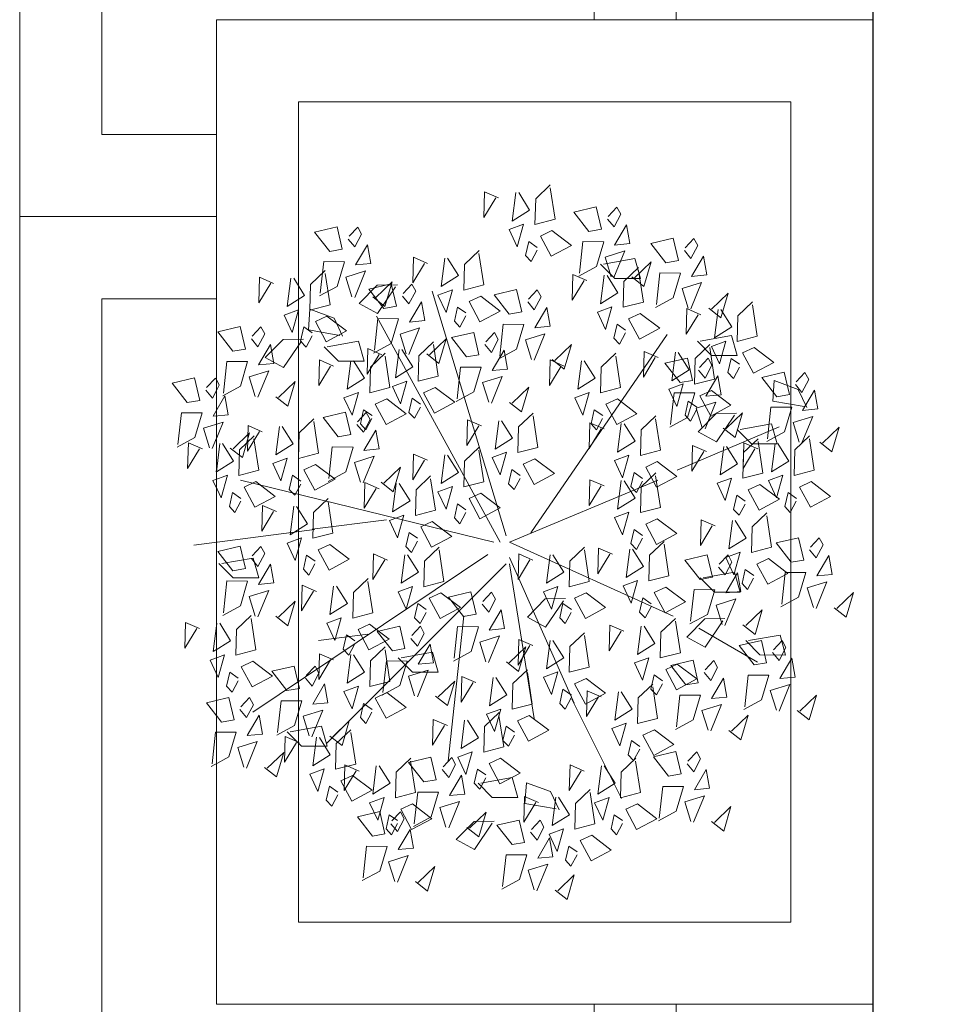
# Model space of a CAD drawing. Header units: centimetres. Extents: x -122 to 72759, y 3298 to 43172.
# Tile 26 of 243: x 34647 to 34705, y 10792 to 10852. Entities that reach past the tile are written whole.
import ezdxf

# ---------------------------------------------------------------- set-up
doc = ezdxf.new("R2010")
doc.units = ezdxf.units.CM
doc.header["$MEASUREMENT"] = 0
for name, color, linetype, lineweight in [('1-meble', 7, 'Continuous', 5), ('_ nowe meble', 7, 'Continuous', 5), ('wymiarowanie', 7, 'Continuous', 5), ('ZZZ_Xref', 7, 'Continuous', 5)]:
    doc.layers.add(name, color=color, linetype=linetype, lineweight=lineweight)

# ---------------------------------------------------------------- blocks, each defined once
blk = doc.blocks.new('G$CA1DC9C89')
at = {"layer": '_ nowe meble', "lineweight": 5, "ltscale": 0.5}
blk.add_lwpolyline([(162.24, 764.75), (77.148, 765.377), (77.148, 495.811), (65.135, 495.811), (65.135, 465.817), (53.148, 465.817), (53.158, 56.244), (4727.78, 55.452)], dxfattribs=at)
at = {"layer": 'wymiarowanie', "lineweight": 5, "ltscale": 0.5}
blk.add_lwpolyline([(2759.446, 55.452), (2759.446, 15.452), (1725.13, 15.452), (1725.13, 3.452), (1437.13, 3.54), (1437.13, -8.46), (957.13, -8.46), (957.13, 3.489), (1.148, 3.489), (1.148, 633.817), (13.148, 633.817), (13.148, 645.817), (25.148, 645.817), (25.135, 705.817), (37.13, 705.817), (36.768, 764.653), (77.148, 765.377), (77.148, 495.811), (65.135, 495.817), (65.135, 465.817), (53.135, 465.817), (53.148, 55.539)], close=True, dxfattribs=at)
at = {"lineweight": 5, "ltscale": 0.5}
blk.add_wipeout([(41.148, 284.244), (41.148, 224.244), (1.148, 224.244), (1.148, 284.244)], dxfattribs=at).dxf.layer = '_ nowe meble'
at = {"layer": '_ nowe meble', "lineweight": 5, "ltscale": 0.5}
for points in [[(41.148, 284.244), (1.148, 284.244), (1.148, 224.244), (41.148, 224.244)], [(36.148, 279.244), (6.148, 279.244), (6.148, 229.244), (36.148, 229.244)]]:
    blk.add_lwpolyline(points, close=True, dxfattribs=at)
at = {"lineweight": 5, "ltscale": 0.5}
blk.add_wipeout([(41.148, 224.244), (41.148, 164.244), (1.148, 164.244), (1.148, 224.244)], dxfattribs=at).dxf.layer = '_ nowe meble'
at = {"layer": '1-meble', "lineweight": 5}
for p, q in [((10.445, 214.09), (11.807, 214.412)), ((11.807, 214.412), (12.128, 213.048)), ((11.363, 212.912), (10.445, 214.09)), ((12.128, 213.048), (11.363, 212.912)), ((10.79, 210.363), (10.999, 212.294)), ((10.999, 212.294), (12.263, 212.283)), ((12.263, 212.283), (11.819, 210.783)), ((12.719, 210.154), (12.349, 211.351)), ((11.819, 210.783), (10.74, 210.196))]:
    blk.add_line(p, q, dxfattribs=at)
for points in [[(12.285, 210.096), (11.426, 210.467), (11.384, 208.903), (12.111, 210.101)], [(12.111, 199.147), (11.253, 199.518), (11.211, 197.954), (11.937, 199.152)]]:
    blk.add_lwpolyline(points, dxfattribs=at)
at = {"layer": '_ nowe meble', "lineweight": 5, "ltscale": 0.5}
for points in [[(41.148, 224.244), (1.148, 224.244), (1.148, 164.244), (41.148, 164.244)], [(36.148, 219.244), (6.148, 219.244), (6.148, 169.244), (36.148, 169.244)]]:
    blk.add_lwpolyline(points, close=True, dxfattribs=at)
at = {"lineweight": 5, "ltscale": 0.5}
blk.add_wipeout([(53.148, 236.244), (53.148, 176.244), (13.148, 176.244), (13.148, 236.244)], dxfattribs=at).dxf.layer = '_ nowe meble'
at = {"layer": '1-meble', "lineweight": 5}
for p, q in [((34.919, 224.518), (36.282, 224.839)), ((35.838, 223.34), (34.919, 224.518)), ((36.282, 224.839), (36.602, 223.476)), ((37.546, 224.828), (37.015, 224.26)), ((37.78, 224.396), (37.546, 224.828)), ((36.966, 224.093), (37.367, 223.612)), ((37.367, 223.612), (37.78, 224.396)), ((36.602, 223.476), (35.838, 223.34)), ((38.131, 223.748), (37.404, 222.514)), ((38.335, 222.601), (38.131, 223.748)), ((35.265, 220.79), (35.474, 222.722)), ((35.474, 222.722), (36.738, 222.711)), ((36.738, 222.711), (36.294, 221.211)), ((37.404, 222.514), (38.335, 222.601)), ((36.824, 221.779), (38.02, 222.15)), ((38.02, 222.15), (37.361, 220.533)), ((36.719, 221.348), (38.632, 221.688)), ((37.194, 220.582), (36.824, 221.779)), ((39.635, 221.491), (38.624, 220.521)), ((38.632, 221.688), (38.975, 220.471)), ((39.191, 219.991), (39.635, 221.491)), ((36.294, 221.211), (35.215, 220.624)), ((37.411, 220.477), (36.545, 221.349)), ((38.975, 220.471), (37.411, 220.477)), ((38.458, 220.57), (39.191, 219.991)), ((21.843, 218.951), (22.939, 220.068)), ((22.939, 220.068), (24.167, 220.08)), ((24.045, 219.956), (22.954, 218.348)), ((18.744, 217.337), (18.833, 218.598)), ((18.833, 218.598), (20.303, 218.063)), ((22.954, 218.348), (21.843, 218.951)), ((20.303, 218.063), (20.823, 216.95)), ((22.767, 216.098), (22.976, 218.03)), ((22.976, 218.03), (24.24, 218.018)), ((24.24, 218.018), (23.796, 216.518)), ((20.659, 217.009), (18.744, 217.337)), ((24.326, 217.086), (25.522, 217.458)), ((16.115, 215.649), (17.211, 216.765)), ((17.211, 216.765), (18.439, 216.778)), ((18.317, 216.654), (17.226, 215.046)), ((19.882, 216.308), (21.795, 216.647)), ((21.795, 216.647), (22.138, 215.431)), ((24.696, 215.89), (24.326, 217.086)), ((43.313, 215.785), (42.447, 216.656)), ((42.621, 216.656), (44.534, 216.995)), ((44.534, 216.995), (44.877, 215.779)), ((20.574, 215.437), (19.708, 216.309)), ((23.796, 216.518), (22.718, 215.931)), ((17.226, 215.046), (16.115, 215.649)), ((22.138, 215.431), (20.574, 215.437)), ((44.877, 215.779), (43.313, 215.785)), ((13.071, 214.4), (12.541, 213.832)), ((13.305, 213.968), (13.071, 214.4)), ((47.038, 212.992), (47.127, 214.253)), ((47.127, 214.253), (48.597, 213.718)), ((12.491, 213.665), (12.892, 213.184)), ((12.892, 213.184), (13.305, 213.968)), ((48.597, 213.718), (49.116, 212.605)), ((13.656, 213.321), (12.929, 212.086)), ((13.86, 212.173), (13.656, 213.321)), ((48.953, 212.664), (47.038, 212.992)), ((12.929, 212.086), (13.86, 212.173)), ((42.499, 211.13), (43.595, 212.247)), ((43.595, 212.247), (44.823, 212.259)), ((44.701, 212.135), (43.61, 210.527)), ((12.349, 211.351), (13.545, 211.722)), ((13.545, 211.722), (12.886, 210.105)), ((45.743, 210.397), (44.877, 211.269)), ((45.051, 211.268), (46.964, 211.607)), ((46.964, 211.607), (47.307, 210.391)), ((15.161, 211.063), (14.15, 210.094)), ((14.717, 209.563), (15.161, 211.063)), ((43.61, 210.527), (42.499, 211.13)), ((13.983, 210.143), (14.717, 209.563)), ((47.307, 210.391), (45.743, 210.397)), ((13.459, 203.1), (15.373, 203.439)), ((15.373, 203.439), (15.715, 202.223)), ((14.151, 202.229), (13.286, 203.1)), ((15.715, 202.223), (14.151, 202.229)), ((43.486, 201.36), (42.621, 202.231)), ((42.794, 202.231), (44.708, 202.57)), ((44.708, 202.57), (45.05, 201.354)), ((45.05, 201.354), (43.486, 201.36)), ((32.085, 199.834), (33.18, 200.95)), ((33.18, 200.95), (34.408, 200.963)), ((34.286, 200.839), (33.195, 199.231)), ((33.195, 199.231), (32.085, 199.834)), ((41.805, 198.617), (42.901, 199.734)), ((42.901, 199.734), (44.129, 199.746)), ((44.007, 199.622), (42.916, 198.014)), ((42.916, 198.014), (41.805, 198.617)), ((45.572, 198.407), (47.485, 198.747)), ((47.485, 198.747), (47.828, 197.53)), ((46.263, 197.536), (45.398, 198.408)), ((24.395, 197.364), (26.308, 197.704)), ((26.308, 197.704), (26.651, 196.487)), ((47.828, 197.53), (46.263, 197.536)), ((16.52, 196.537), (17.882, 196.858)), ((17.882, 196.858), (18.203, 195.495)), ((19.146, 196.847), (18.616, 196.279)), ((19.38, 196.415), (19.146, 196.847)), ((25.087, 196.494), (24.221, 197.365)), ((40.821, 196.884), (42.184, 197.206)), ((41.74, 195.706), (40.821, 196.884)), ((42.184, 197.206), (42.504, 195.842)), ((43.447, 197.194), (42.917, 196.626)), ((43.682, 196.763), (43.447, 197.194)), ((17.438, 195.359), (16.52, 196.537)), ((18.967, 195.631), (19.38, 196.415)), ((26.651, 196.487), (25.087, 196.494)), ((28.09, 196.216), (28.048, 194.652)), ((28.948, 195.845), (28.09, 196.216)), ((31.204, 195.784), (32.095, 196.629)), ((32.09, 196.455), (32.386, 194.535)), ((42.868, 196.46), (43.268, 195.979)), ((43.268, 195.979), (43.682, 196.763)), ((18.567, 196.112), (18.967, 195.631)), ((19.732, 195.767), (19.004, 194.533)), ((19.935, 194.62), (19.732, 195.767)), ((28.048, 194.652), (28.775, 195.849)), ((29.778, 194.431), (29.999, 196.164)), ((30.172, 196.159), (30.838, 195.098)), ((31.162, 194.22), (31.204, 195.784)), ((38.842, 194.915), (39.733, 195.76)), ((42.504, 195.842), (41.74, 195.706)), ((44.033, 196.115), (43.305, 194.88)), ((44.236, 194.967), (44.033, 196.115)), ((18.203, 195.495), (17.438, 195.359)), ((30.838, 195.098), (29.778, 194.431)), ((35.728, 195.347), (35.685, 193.783)), ((36.586, 194.976), (35.728, 195.347)), ((37.416, 193.562), (37.636, 195.295)), ((37.81, 195.29), (38.476, 194.229)), ((39.728, 195.586), (40.023, 193.666)), ((41.166, 193.157), (41.376, 195.089)), ((41.376, 195.089), (42.64, 195.077)), ((42.64, 195.077), (42.196, 193.577)), ((12.528, 194.625), (13.89, 194.947)), ((13.446, 193.447), (12.528, 194.625)), ((13.89, 194.947), (14.21, 193.583)), ((15.154, 194.935), (14.624, 194.367)), ((14.975, 193.719), (15.388, 194.503)), ((15.388, 194.503), (15.154, 194.935)), ((16.865, 192.809), (17.075, 194.741)), ((17.075, 194.741), (18.338, 194.73)), ((18.338, 194.73), (17.895, 193.23)), ((19.004, 194.533), (19.935, 194.62)), ((32.386, 194.535), (31.162, 194.22)), ((35.685, 193.783), (36.412, 194.98)), ((38.799, 193.351), (38.842, 194.915)), ((42.726, 194.145), (43.922, 194.517)), ((43.922, 194.517), (43.262, 192.899)), ((43.305, 194.88), (44.236, 194.967)), ((14.574, 194.2), (14.975, 193.719)), ((15.739, 193.856), (15.012, 192.621)), ((15.943, 192.708), (15.739, 193.856)), ((18.425, 193.798), (19.621, 194.169)), ((19.621, 194.169), (18.961, 192.552)), ((29.468, 193.177), (30.359, 194.022)), ((30.468, 194.239), (29.591, 193.915)), ((29.591, 193.915), (30.083, 192.859)), ((30.083, 192.859), (30.468, 194.239)), ((30.355, 193.848), (30.65, 191.928)), ((31.49, 193.516), (32.194, 193.845)), ((32.194, 193.845), (33.385, 192.943)), ((38.476, 194.229), (37.416, 193.562)), ((43.096, 192.949), (42.726, 194.145)), ((45.537, 193.857), (44.526, 192.888)), ((45.093, 192.357), (45.537, 193.857)), ((14.21, 193.583), (13.446, 193.447)), ((17.895, 193.23), (16.816, 192.643)), ((18.795, 192.601), (18.425, 193.798)), ((21.236, 193.51), (20.225, 192.54)), ((20.792, 192.01), (21.236, 193.51)), ((26.354, 193.609), (26.312, 192.045)), ((26.312, 192.045), (27.039, 193.242)), ((27.212, 193.238), (26.354, 193.609)), ((28.043, 191.825), (28.263, 193.557)), ((28.436, 193.552), (29.102, 192.491)), ((32.151, 192.281), (31.49, 193.516)), ((38.105, 193.37), (37.228, 193.046)), ((37.721, 191.99), (38.105, 193.37)), ((40.023, 193.666), (38.799, 193.351)), ((42.196, 193.577), (41.117, 192.99)), ((12.873, 190.898), (13.082, 192.829)), ((13.082, 192.829), (14.346, 192.818)), ((14.346, 192.818), (13.902, 191.318)), ((15.012, 192.621), (15.943, 192.708)), ((18.317, 191.975), (17.452, 192.846)), ((17.625, 192.846), (19.538, 193.185)), ((19.538, 193.185), (19.881, 191.969)), ((20.442, 192.134), (21.333, 192.979)), ((21.328, 192.806), (21.624, 190.885)), ((29.426, 191.613), (29.468, 193.177)), ((30.787, 193.187), (30.59, 192.323)), ((31.298, 192.826), (30.787, 193.187)), ((30.927, 191.966), (31.293, 192.652)), ((33.385, 192.943), (32.151, 192.281)), ((37.228, 193.046), (37.721, 191.99)), ((39.128, 192.647), (39.831, 192.976)), ((39.789, 191.412), (39.128, 192.647)), ((39.831, 192.976), (41.022, 192.074)), ((44.36, 192.937), (45.093, 192.357)), ((14.432, 191.886), (15.628, 192.257)), ((15.628, 192.257), (14.969, 190.64)), ((17.328, 192.566), (17.286, 191.002)), ((17.286, 191.002), (18.013, 192.2)), ((18.186, 192.195), (17.328, 192.566)), ((19.016, 190.782), (19.237, 192.514)), ((19.41, 192.51), (20.076, 191.449)), ((20.058, 192.589), (20.792, 192.01)), ((20.4, 190.571), (20.442, 192.134)), ((29.102, 192.491), (28.043, 191.825)), ((30.59, 192.323), (30.927, 191.966)), ((38.424, 192.318), (38.227, 191.454)), ((38.935, 191.957), (38.424, 192.318)), ((41.022, 192.074), (39.789, 191.412)), ((14.802, 190.689), (14.432, 191.886)), ((17.243, 191.598), (16.232, 190.628)), ((16.8, 190.098), (17.243, 191.598)), ((19.881, 191.969), (18.317, 191.975)), ((20.076, 191.449), (19.016, 190.782)), ((28.732, 191.632), (27.855, 191.308)), ((28.347, 190.252), (28.732, 191.632)), ((30.65, 191.928), (29.426, 191.613)), ((38.227, 191.454), (38.565, 191.097)), ((38.565, 191.097), (38.931, 191.783)), ((39.78, 191.323), (41.142, 191.645)), ((41.142, 191.645), (41.463, 190.281)), ((42.406, 191.633), (41.876, 191.065)), ((42.64, 191.201), (42.406, 191.633)), ((13.902, 191.318), (12.823, 190.731)), ((21.624, 190.885), (20.4, 190.571)), ((20.973, 190.828), (20.931, 189.264)), ((21.831, 190.457), (20.973, 190.828)), ((24.087, 190.396), (24.978, 191.241)), ((24.852, 190.975), (26.214, 191.297)), ((25.77, 189.797), (24.852, 190.975)), ((24.974, 191.068), (25.269, 189.147)), ((26.214, 191.297), (26.535, 189.933)), ((27.478, 191.285), (26.948, 190.717)), ((27.299, 190.07), (27.712, 190.854)), ((27.712, 190.854), (27.478, 191.285)), ((27.855, 191.308), (28.347, 190.252)), ((29.754, 190.909), (30.458, 191.238)), ((30.416, 189.674), (29.754, 190.909)), ((30.458, 191.238), (31.649, 190.336)), ((34.686, 190.828), (34.644, 189.264)), ((35.544, 190.457), (34.686, 190.828)), ((37.8, 190.396), (38.691, 191.241)), ((38.686, 191.068), (38.982, 189.147)), ((40.698, 190.145), (39.78, 191.323)), ((41.826, 190.898), (42.227, 190.417)), ((42.227, 190.417), (42.64, 191.201)), ((16.066, 190.678), (16.8, 190.098)), ((19.706, 190.589), (18.829, 190.265)), ((18.829, 190.265), (19.321, 189.209)), ((19.321, 189.209), (19.706, 190.589)), ((20.931, 189.264), (21.658, 190.462)), ((22.662, 189.044), (22.882, 190.776)), ((23.055, 190.772), (23.721, 189.711)), ((24.045, 188.833), (24.087, 190.396)), ((26.898, 190.551), (27.299, 190.07)), ((28.064, 190.206), (27.336, 188.971)), ((28.267, 189.058), (28.064, 190.206)), ((29.051, 190.58), (28.854, 189.716)), ((29.562, 190.219), (29.051, 190.58)), ((31.649, 190.336), (30.416, 189.674)), ((34.644, 189.264), (35.371, 190.462)), ((36.374, 189.044), (36.595, 190.776)), ((36.768, 190.772), (37.434, 189.711)), ((37.758, 188.833), (37.8, 190.396)), ((41.463, 190.281), (40.698, 190.145)), ((42.991, 190.553), (42.264, 189.319)), ((43.195, 189.406), (42.991, 190.553)), ((20.728, 189.866), (21.432, 190.195)), ((21.389, 188.631), (20.728, 189.866)), ((21.432, 190.195), (22.623, 189.294)), ((23.721, 189.711), (22.662, 189.044)), ((26.535, 189.933), (25.77, 189.797)), ((28.854, 189.716), (29.192, 189.36)), ((29.947, 188.847), (29.081, 189.718)), ((29.192, 189.36), (29.557, 190.045)), ((29.255, 189.717), (31.168, 190.057)), ((31.168, 190.057), (31.511, 188.84)), ((31.936, 188.487), (32.025, 189.748)), ((32.025, 189.748), (33.495, 189.213)), ((37.434, 189.711), (36.374, 189.044)), ((20.025, 189.538), (19.828, 188.674)), ((20.536, 189.176), (20.025, 189.538)), ((20.165, 188.317), (20.531, 189.002)), ((22.623, 189.294), (21.389, 188.631)), ((25.269, 189.147), (24.045, 188.833)), ((25.197, 187.248), (25.407, 189.18)), ((25.407, 189.18), (26.67, 189.168)), ((26.67, 189.168), (26.226, 187.668)), ((27.336, 188.971), (28.267, 189.058)), ((33.495, 189.213), (34.015, 188.1)), ((35.023, 188.484), (35.914, 189.33)), ((35.909, 189.156), (36.205, 187.236)), ((38.982, 189.147), (37.758, 188.833)), ((40.125, 187.596), (40.334, 189.527)), ((40.334, 189.527), (41.598, 189.516)), ((41.598, 189.516), (41.154, 188.016)), ((42.264, 189.319), (43.195, 189.406)), ((19.828, 188.674), (20.165, 188.317)), ((23.351, 188.851), (22.474, 188.527)), ((22.474, 188.527), (22.966, 187.471)), ((22.966, 187.471), (23.351, 188.851)), ((24.373, 188.128), (25.077, 188.457)), ((25.077, 188.457), (26.268, 187.556)), ((26.757, 188.236), (27.953, 188.608)), ((27.953, 188.608), (27.293, 186.99)), ((31.511, 188.84), (29.947, 188.847)), ((31.909, 188.916), (31.867, 187.353)), ((31.867, 187.353), (32.594, 188.55)), ((32.767, 188.545), (31.909, 188.916)), ((33.851, 188.159), (31.936, 188.487)), ((33.597, 187.132), (33.818, 188.865)), ((33.991, 188.86), (34.657, 187.799)), ((34.981, 186.921), (35.023, 188.484)), ((37.064, 188.851), (36.187, 188.527)), ((36.187, 188.527), (36.679, 187.471)), ((36.679, 187.471), (37.064, 188.851)), ((38.086, 188.128), (38.79, 188.457)), ((38.79, 188.457), (39.981, 187.556)), ((41.685, 188.584), (42.88, 188.955)), ((42.054, 187.387), (41.685, 188.584)), ((42.88, 188.955), (42.221, 187.338)), ((21.727, 187.673), (23.09, 187.995)), ((23.09, 187.995), (23.41, 186.631)), ((24.353, 187.983), (23.823, 187.415)), ((24.588, 187.552), (24.353, 187.983)), ((25.035, 186.893), (24.373, 188.128)), ((27.126, 187.04), (26.757, 188.236)), ((29.568, 187.948), (28.557, 186.979)), ((29.124, 186.448), (29.568, 187.948)), ((38.747, 186.893), (38.086, 188.128)), ((41.154, 188.016), (40.076, 187.429)), ((44.496, 188.296), (43.485, 187.326)), ((44.052, 186.796), (44.496, 188.296)), ((22.646, 186.495), (21.727, 187.673)), ((23.67, 187.8), (23.473, 186.936)), ((24.181, 187.438), (23.67, 187.8)), ((23.774, 187.249), (24.175, 186.768)), ((23.811, 186.579), (24.176, 187.264)), ((24.175, 186.768), (24.588, 187.552)), ((26.268, 187.556), (25.035, 186.893)), ((26.226, 187.668), (25.148, 187.081)), ((27.745, 186.278), (28.841, 187.394)), ((28.841, 187.394), (30.069, 187.407)), ((29.947, 187.283), (28.856, 185.675)), ((30.233, 187.152), (31.595, 187.473)), ((31.595, 187.473), (31.916, 186.11)), ((32.859, 187.462), (32.329, 186.894)), ((33.093, 187.03), (32.859, 187.462)), ((34.657, 187.799), (33.597, 187.132)), ((36.205, 187.236), (34.981, 186.921)), ((37.383, 187.8), (37.186, 186.936)), ((37.894, 187.438), (37.383, 187.8)), ((37.523, 186.579), (37.889, 187.264)), ((39.981, 187.556), (38.747, 186.893)), ((43.318, 187.376), (44.052, 186.796)), ((23.41, 186.631), (22.646, 186.495)), ((23.473, 186.936), (23.811, 186.579)), ((24.939, 186.904), (24.212, 185.669)), ((25.143, 185.756), (24.939, 186.904)), ((28.39, 187.028), (29.124, 186.448)), ((31.151, 185.974), (30.233, 187.152)), ((32.279, 186.727), (32.68, 186.246)), ((32.68, 186.246), (33.093, 187.03)), ((34.286, 186.94), (33.41, 186.616)), ((33.41, 186.616), (33.902, 185.559)), ((33.902, 185.559), (34.286, 186.94)), ((37.186, 186.936), (37.523, 186.579)), ((28.856, 185.675), (27.745, 186.278)), ((31.916, 186.11), (31.151, 185.974)), ((33.445, 186.382), (32.717, 185.148)), ((33.648, 185.235), (33.445, 186.382)), ((35.309, 186.217), (36.012, 186.545)), ((35.97, 184.982), (35.309, 186.217)), ((36.012, 186.545), (37.203, 185.644)), ((22.073, 183.946), (22.282, 185.878)), ((22.282, 185.878), (23.546, 185.866)), ((23.546, 185.866), (23.102, 184.366)), ((24.212, 185.669), (25.143, 185.756)), ((34.605, 185.888), (34.408, 185.024)), ((35.117, 185.526), (34.605, 185.888)), ((37.203, 185.644), (35.97, 184.982)), ((23.632, 184.934), (24.828, 185.305)), ((24.002, 183.737), (23.632, 184.934)), ((24.828, 185.305), (24.168, 183.688)), ((30.578, 183.425), (30.788, 185.356)), ((30.788, 185.356), (32.051, 185.345)), ((32.051, 185.345), (31.607, 183.845)), ((32.717, 185.148), (33.648, 185.235)), ((34.408, 185.024), (34.746, 184.667)), ((34.746, 184.667), (35.112, 185.353)), ((23.102, 184.366), (22.023, 183.779)), ((26.443, 184.646), (25.432, 183.677)), ((25.999, 183.146), (26.443, 184.646)), ((32.138, 184.413), (33.334, 184.784)), ((32.507, 183.216), (32.138, 184.413)), ((33.334, 184.784), (32.674, 183.167)), ((25.266, 183.726), (25.999, 183.146)), ((31.607, 183.845), (30.529, 183.258)), ((34.949, 184.125), (33.938, 183.155)), ((34.505, 182.625), (34.949, 184.125)), ((33.771, 183.205), (34.505, 182.625))]:
    blk.add_line(p, q, dxfattribs=at)
for points in [[(30.337, 225.39), (29.479, 225.761), (29.437, 224.197), (30.163, 225.395)], [(31.561, 225.705), (32.227, 224.643), (31.167, 223.977), (31.387, 225.709)], [(33.479, 226.001), (33.774, 224.08), (32.55, 223.765), (32.593, 225.329), (33.484, 226.174)], [(21.17, 222.877), (21.571, 222.395), (21.984, 223.179), (21.75, 223.611), (21.22, 223.043)], [(32.686, 222.371), (32.175, 222.732), (31.978, 221.868), (32.316, 221.512), (32.682, 222.197)], [(41.653, 222.181), (42.053, 221.7), (42.466, 222.484), (42.232, 222.916), (41.702, 222.348)], [(29.139, 222.003), (29.435, 220.083), (28.211, 219.768), (28.253, 221.332), (29.144, 222.177)], [(19.469, 219.574), (19.678, 221.506), (20.942, 221.494), (20.498, 219.994), (19.419, 219.407)], [(25.997, 221.393), (25.139, 221.763), (25.097, 220.2), (25.824, 221.397)], [(27.221, 221.707), (27.887, 220.646), (26.827, 219.979), (27.048, 221.712)], [(19.766, 220.787), (20.062, 218.866), (18.838, 218.552), (18.88, 220.115), (19.771, 220.96)], [(21.398, 219.365), (21.028, 220.562), (22.224, 220.933), (21.565, 219.316)], [(38.86, 220.96), (39.155, 219.04), (37.931, 218.725), (37.974, 220.289), (38.865, 221.134)], [(39.951, 218.879), (40.161, 220.81), (41.425, 220.799), (40.981, 219.299), (39.902, 218.712)], [(16.624, 220.176), (15.766, 220.547), (15.724, 218.983), (16.451, 220.181)], [(17.848, 220.491), (18.514, 219.43), (17.454, 218.763), (17.675, 220.495)], [(22.662, 219.354), (23.396, 218.774), (23.84, 220.274), (22.829, 219.305)], [(35.718, 220.35), (34.86, 220.721), (34.818, 219.157), (35.544, 220.355)], [(36.942, 220.665), (37.608, 219.603), (36.548, 218.937), (36.768, 220.669)], [(41.881, 218.67), (41.511, 219.867), (42.707, 220.238), (42.047, 218.621)], [(24.468, 219.401), (24.869, 218.92), (25.282, 219.704), (25.048, 220.135), (24.518, 219.567)], [(30.8, 204.792), (26.278, 219.695)], [(32.106, 219.053), (32.507, 218.572), (32.92, 219.356), (32.685, 219.788), (32.155, 219.22)], [(43.145, 218.659), (43.878, 218.079), (44.322, 219.579), (43.311, 218.609)], [(45.803, 218.875), (46.099, 216.954), (44.875, 216.64), (44.917, 218.203), (45.808, 219.049)], [(28.347, 218.374), (27.836, 218.735), (27.639, 217.871), (27.976, 217.514), (28.342, 218.2)], [(42.661, 218.264), (41.803, 218.635), (41.761, 217.072), (42.488, 218.269)], [(43.885, 218.579), (44.551, 217.518), (43.491, 216.851), (43.712, 218.584)], [(30.423, 204.415), (22.886, 218.186)], [(15.269, 216.794), (15.669, 216.313), (16.082, 217.097), (15.848, 217.528), (15.318, 216.96)], [(18.974, 217.157), (18.462, 217.519), (18.265, 216.655), (18.603, 216.298), (18.969, 216.983)], [(25.522, 217.458), (24.863, 215.84)], [(30.404, 215.75), (30.614, 217.682), (31.878, 217.671), (31.434, 216.171), (30.355, 215.584)], [(38.067, 217.331), (37.556, 217.692), (37.359, 216.828), (37.697, 216.472), (38.063, 217.157)], [(26.362, 216.442), (26.658, 214.521), (25.434, 214.207), (25.476, 215.77), (26.367, 216.616)], [(25.96, 215.878), (26.694, 215.298), (27.138, 216.798), (26.127, 215.829)], [(29.502, 216.446), (29.903, 215.965), (30.316, 216.749), (30.082, 217.181), (29.551, 216.613)], [(32.334, 215.542), (31.964, 216.739), (33.16, 217.11), (32.5, 215.493)], [(32.307, 204.981), (40.597, 217.054)], [(23.22, 215.831), (22.362, 216.202), (22.32, 214.638), (23.047, 215.836)], [(24.444, 216.146), (25.11, 215.085), (24.05, 214.418), (24.271, 216.151)], [(33.598, 215.53), (34.331, 214.951), (34.775, 216.451), (33.764, 215.481)], [(40.057, 215.657), (39.199, 216.028), (39.157, 214.465), (39.884, 215.662)], [(43.199, 216.268), (43.495, 214.348), (42.271, 214.033), (42.313, 215.596), (43.204, 216.442)], [(13.567, 213.491), (13.777, 215.423), (15.04, 215.411), (14.597, 213.911), (13.518, 213.324)], [(20.269, 215.136), (19.411, 215.507), (19.369, 213.943), (20.096, 215.141)], [(21.493, 215.451), (22.159, 214.39), (21.099, 213.723), (21.32, 215.455)], [(23.411, 215.747), (23.707, 213.826), (22.483, 213.512), (22.525, 215.075), (23.416, 215.92)], [(34.329, 215.136), (33.471, 215.507), (33.429, 213.943), (34.156, 215.141)], [(35.553, 215.451), (36.219, 214.39), (35.159, 213.723), (35.38, 215.455)], [(37.471, 215.747), (37.767, 213.826), (36.543, 213.512), (36.585, 215.075), (37.476, 215.92)], [(41.281, 215.972), (41.947, 214.911), (40.887, 214.244), (41.108, 215.977)], [(42.521, 214.882), (42.921, 214.401), (43.334, 215.185), (43.1, 215.617), (42.57, 215.049)], [(45.011, 215.245), (44.499, 215.607), (44.303, 214.743), (44.64, 214.386), (45.006, 215.072)], [(15.497, 213.283), (15.127, 214.48), (16.323, 214.851), (15.663, 213.233)], [(27.801, 213.144), (28.01, 215.075), (29.274, 215.064), (28.83, 213.564), (27.751, 212.977)], [(29.73, 212.935), (29.36, 214.132), (30.556, 214.503), (29.897, 212.886)], [(48.422, 214.013), (48.823, 213.532), (49.236, 214.316), (49.002, 214.748), (48.472, 214.18)], [(16.76, 213.271), (17.494, 212.692), (17.938, 214.191), (16.927, 213.222)], [(30.994, 212.923), (31.728, 212.344), (32.171, 213.844), (31.16, 212.874)], [(25.57, 212.812), (25.058, 213.174), (24.862, 212.31), (25.199, 211.953), (25.565, 212.638)], [(40.819, 211.579), (41.029, 213.511), (42.293, 213.5), (41.849, 212), (40.77, 211.413)], [(22.619, 212.117), (22.108, 212.478), (21.911, 211.615), (22.248, 211.258), (22.614, 211.943)], [(36.679, 212.117), (36.168, 212.478), (35.971, 211.615), (36.308, 211.258), (36.674, 211.943)], [(42.407, 212.638), (41.896, 213), (41.699, 212.136), (42.036, 211.779), (42.402, 212.465)], [(42.749, 211.371), (42.379, 212.568), (43.575, 212.939), (42.915, 211.322)], [(46.721, 210.71), (46.931, 212.642), (48.194, 212.631), (47.75, 211.131), (46.672, 210.544)], [(19.072, 211.749), (19.367, 209.829), (18.143, 209.514), (18.185, 211.078), (19.077, 211.923)], [(21.691, 211.58), (22.092, 211.099), (22.505, 211.883), (22.27, 212.315), (21.74, 211.747)], [(29.295, 211.486), (28.437, 211.857), (28.395, 210.294), (29.122, 211.491)], [(30.519, 211.801), (31.185, 210.74), (30.126, 210.073), (30.346, 211.806)], [(32.438, 212.097), (32.733, 210.176), (31.509, 209.862), (31.551, 211.425), (32.442, 212.271)], [(39.901, 211.923), (40.197, 210.003), (38.973, 209.688), (39.015, 211.252), (39.906, 212.097)], [(44.012, 211.359), (44.746, 210.78), (45.19, 212.28), (44.179, 211.31)], [(48.65, 210.502), (48.281, 211.699), (49.477, 212.07), (48.817, 210.453)], [(15.93, 211.139), (15.072, 211.51), (15.029, 209.946), (15.756, 211.143)], [(17.154, 211.453), (17.82, 210.392), (16.76, 209.725), (16.98, 211.458)], [(36.759, 211.312), (35.901, 211.683), (35.859, 210.12), (36.586, 211.317)], [(37.983, 211.627), (38.649, 210.566), (37.589, 209.899), (37.81, 211.632)], [(41.212, 208.789), (47.429, 211.43)], [(49.914, 210.49), (50.648, 209.911), (51.092, 211.411), (50.081, 210.441)], [(15.427, 210.707), (15.722, 208.786), (14.498, 208.471), (14.54, 210.035), (15.431, 210.88)], [(46.15, 210.533), (46.446, 208.612), (45.222, 208.298), (45.264, 209.861), (46.155, 210.706)], [(49.275, 210.707), (49.57, 208.786), (48.346, 208.471), (48.388, 210.035), (49.279, 210.88)], [(13.509, 210.411), (14.175, 209.349), (13.115, 208.683), (13.335, 210.415)], [(19.99, 208.277), (20.199, 210.209), (21.463, 210.197), (21.019, 208.698), (19.94, 208.111)], [(29.139, 210.011), (29.435, 208.091), (28.211, 207.776), (28.253, 209.34), (29.144, 210.185)], [(43.008, 209.922), (42.15, 210.293), (42.108, 208.729), (42.835, 209.927)], [(44.232, 210.237), (44.898, 209.176), (43.838, 208.509), (44.059, 210.241)], [(46.133, 210.096), (45.275, 210.467), (45.232, 208.903), (45.959, 210.101)], [(47.357, 210.411), (48.023, 209.349), (46.963, 208.683), (47.183, 210.415)], [(21.919, 208.069), (21.549, 209.266), (22.745, 209.637), (22.086, 208.019)], [(25.997, 209.401), (25.139, 209.772), (25.097, 208.208), (25.824, 209.405)], [(27.221, 209.715), (27.887, 208.654), (26.827, 207.987), (27.048, 209.72)], [(23.183, 208.057), (23.916, 207.478), (24.36, 208.978), (23.349, 208.008)], [(31.645, 208.467), (31.134, 208.829), (30.937, 207.965), (31.274, 207.608), (31.64, 208.294)], [(18.279, 208.12), (17.768, 208.481), (17.571, 207.617), (17.909, 207.26), (18.275, 207.946)], [(26.189, 208.273), (26.484, 206.353), (25.26, 206.038), (25.302, 207.602), (26.193, 208.447)], [(36.759, 207.837), (35.901, 208.207), (35.859, 206.644), (36.586, 207.841)], [(39.109, 208.293), (38.598, 208.655), (38.401, 207.791), (38.738, 207.434), (39.104, 208.12)], [(39.901, 208.447), (40.197, 206.527), (38.973, 206.212), (39.015, 207.776), (39.906, 208.621)], [(30.046, 204.415), (14.596, 208.188)], [(23.047, 207.663), (22.188, 208.034), (22.146, 206.47), (22.873, 207.667)], [(24.271, 207.977), (24.936, 206.916), (23.877, 206.25), (24.097, 207.982)], [(40.032, 208.188), (30.988, 204.415), (40.974, 199.887)], [(37.983, 208.151), (38.649, 207.09), (37.589, 206.423), (37.81, 208.156)], [(14.634, 207.077), (14.123, 207.438), (13.926, 206.574), (14.264, 206.218), (14.629, 206.903)], [(19.94, 206.883), (20.235, 204.963), (19.011, 204.648), (19.053, 206.212), (19.944, 207.057)], [(45.358, 206.903), (44.847, 207.265), (44.65, 206.401), (44.987, 206.044), (45.353, 206.729)], [(48.482, 207.077), (47.971, 207.438), (47.774, 206.574), (48.112, 206.218), (48.478, 206.903)], [(16.798, 206.272), (15.939, 206.643), (15.897, 205.08), (16.624, 206.277)], [(18.022, 206.587), (18.688, 205.526), (17.628, 204.859), (17.848, 206.592)], [(28.347, 206.382), (27.836, 206.743), (27.639, 205.879), (27.976, 205.522), (28.342, 206.208)], [(46.671, 206.014), (46.967, 204.094), (45.743, 203.779), (45.785, 205.343), (46.676, 206.188)], [(18.979, 205.205), (23.501, 205.771)], [(43.529, 205.403), (42.671, 205.774), (42.629, 204.211), (43.356, 205.408)], [(44.753, 205.718), (45.419, 204.657), (44.359, 203.99), (44.58, 205.723)], [(19.118, 205.169), (11.77, 204.226)], [(25.396, 204.644), (24.885, 205.005), (24.688, 204.141), (25.026, 203.784), (25.391, 204.47)], [(39.109, 204.818), (38.598, 205.179), (38.401, 204.315), (38.738, 203.958), (39.104, 204.644)], [(49.29, 203.933), (49.691, 203.452), (50.104, 204.236), (49.87, 204.668), (49.34, 204.1)], [(15.269, 203.412), (15.669, 202.93), (16.082, 203.714), (15.848, 204.146), (15.318, 203.578)], [(26.709, 203.929), (27.005, 202.008), (25.781, 201.693), (25.823, 203.257), (26.714, 204.102)], [(35.562, 203.929), (35.857, 202.008), (34.633, 201.693), (34.676, 203.257), (35.567, 204.102)], [(37.28, 203.666), (36.422, 204.036), (36.38, 202.473), (37.107, 203.67)], [(40.422, 204.276), (40.718, 202.356), (39.494, 202.041), (39.536, 203.605), (40.427, 204.45)], [(29.669, 203.66), (15.35, 194.039)], [(19.147, 203.253), (18.636, 203.615), (18.439, 202.751), (18.777, 202.394), (19.142, 203.08)], [(23.567, 203.318), (22.709, 203.689), (22.667, 202.125), (23.394, 203.323)], [(24.791, 203.633), (25.457, 202.571), (24.397, 201.905), (24.618, 203.637)], [(30.988, 203.472), (34.945, 194.605)], [(32.42, 203.318), (31.562, 203.689), (31.519, 202.125), (32.246, 203.323)], [(33.644, 203.633), (34.31, 202.571), (33.25, 201.905), (33.47, 203.637)], [(38.504, 203.98), (39.17, 202.919), (38.11, 202.252), (38.331, 203.985)], [(43.736, 202.89), (44.136, 202.409), (44.549, 203.193), (44.315, 203.625), (43.785, 203.057)], [(30.8, 203.094), (19.872, 192.153)], [(30.988, 203.094), (32.495, 193.662)], [(45.879, 202.384), (45.367, 202.746), (45.17, 201.882), (45.508, 201.525), (45.874, 202.211)], [(47.589, 200.63), (47.798, 202.562), (49.062, 202.55), (48.618, 201.051), (47.54, 200.464)], [(13.567, 200.109), (13.777, 202.041), (15.04, 202.029), (14.597, 200.529), (13.518, 199.942)], [(19.228, 201.406), (18.37, 201.777), (18.327, 200.213), (19.054, 201.411)], [(20.452, 201.721), (21.118, 200.66), (20.058, 199.993), (20.278, 201.726)], [(22.37, 202.017), (22.665, 200.096), (21.441, 199.782), (21.484, 201.345), (22.375, 202.191)], [(49.518, 200.422), (49.148, 201.619), (50.344, 201.99), (49.685, 200.372)], [(15.497, 199.9), (15.127, 201.097), (16.323, 201.468), (15.663, 199.851)], [(29.329, 200.631), (29.729, 200.15), (30.142, 200.934), (29.908, 201.366), (29.378, 200.797)], [(39.63, 200.647), (39.118, 201.008), (38.922, 200.144), (39.259, 199.787), (39.625, 200.473)], [(42.034, 199.587), (42.244, 201.519), (43.508, 201.508), (43.064, 200.008), (41.985, 199.421)], [(50.782, 200.41), (51.516, 199.831), (51.96, 201.331), (50.949, 200.361)], [(16.76, 199.889), (17.494, 199.309), (17.938, 200.809), (16.927, 199.84)], [(25.917, 200.299), (25.406, 200.66), (25.209, 199.796), (25.546, 199.44), (25.912, 200.125)], [(34.769, 200.299), (34.258, 200.66), (34.061, 199.796), (34.399, 199.44), (34.765, 200.125)], [(43.964, 199.379), (43.594, 200.576), (44.79, 200.947), (44.13, 199.33)], [(15.253, 199.757), (15.549, 197.837), (14.325, 197.522), (14.367, 199.086), (15.258, 199.931)], [(28.211, 199.923), (27.269, 191.056)], [(45.228, 199.367), (45.961, 198.788), (46.405, 200.288), (45.394, 199.318)], [(13.335, 199.462), (14.001, 198.4), (12.941, 197.734), (13.161, 199.466)], [(24.989, 198.545), (25.39, 198.064), (25.803, 198.848), (25.568, 199.28), (25.038, 198.712)], [(27.627, 197.328), (27.837, 199.26), (29.1, 199.248), (28.657, 197.748), (27.578, 197.162)], [(37.974, 198.973), (37.116, 199.344), (37.074, 197.78), (37.801, 198.978)], [(39.198, 199.288), (39.864, 198.227), (38.805, 197.56), (39.025, 199.292)], [(41.117, 199.584), (41.412, 197.663), (40.188, 197.349), (40.23, 198.912), (41.121, 199.757)], [(22.371, 198.791), (19.356, 198.414)], [(21.577, 198.387), (21.066, 198.749), (20.869, 197.885), (21.207, 197.528), (21.573, 198.213)], [(29.557, 197.12), (29.187, 198.317), (30.383, 198.688), (29.723, 197.07)], [(35.562, 198.715), (35.857, 196.794), (34.633, 196.48), (34.676, 198.043), (35.567, 198.888)], [(42.531, 199.168), (46.11, 197.093)], [(23.411, 197.846), (23.707, 195.925), (22.483, 195.611), (22.525, 197.174), (23.416, 198.019)], [(30.82, 197.108), (31.554, 196.529), (31.998, 198.028), (30.987, 197.059)], [(32.42, 198.104), (31.562, 198.475), (31.519, 196.911), (32.246, 198.109)], [(33.644, 198.419), (34.31, 197.358), (33.25, 196.691), (33.47, 198.423)], [(47.034, 197.676), (47.434, 197.195), (47.847, 197.979), (47.613, 198.411), (47.083, 197.843)], [(20.269, 197.235), (19.411, 197.606), (19.369, 196.042), (20.096, 197.24)], [(21.493, 197.55), (22.159, 196.489), (21.099, 195.822), (21.32, 197.554)], [(23.288, 195.243), (23.497, 197.174), (24.761, 197.163), (24.317, 195.663), (23.238, 195.076)], [(14.461, 196.128), (13.949, 196.489), (13.752, 195.625), (14.09, 195.269), (14.456, 195.954)], [(25.217, 195.034), (24.847, 196.231), (26.043, 196.602), (25.384, 194.985)], [(40.324, 195.954), (39.813, 196.316), (39.616, 195.452), (39.953, 195.095), (40.319, 195.78)], [(45.332, 194.374), (45.542, 196.305), (46.806, 196.294), (46.362, 194.794), (45.283, 194.207)], [(26.481, 195.023), (27.214, 194.443), (27.658, 195.943), (26.647, 194.973)], [(47.262, 194.165), (46.892, 195.362), (48.088, 195.733), (47.428, 194.116)], [(34.769, 195.085), (34.258, 195.447), (34.061, 194.583), (34.399, 194.226), (34.765, 194.911)], [(48.526, 194.154), (49.259, 193.574), (49.703, 195.074), (48.692, 194.104)], [(22.619, 194.216), (22.108, 194.578), (21.911, 193.714), (22.248, 193.357), (22.614, 194.042)], [(34.806, 194.829), (37.82, 188.793)]]:
    blk.add_lwpolyline(points, dxfattribs=at)
for points in [[(19.124, 223.301), (20.486, 223.623), (20.807, 222.259), (20.042, 222.123)], [(30.979, 223.46), (31.472, 222.404), (31.856, 223.784)], [(34.773, 222.488), (33.54, 221.826), (32.879, 223.061), (33.582, 223.39)], [(39.606, 222.606), (40.968, 222.928), (41.289, 221.564), (40.525, 221.428)], [(22.539, 221.384), (22.335, 222.532), (21.608, 221.297)], [(43.021, 220.689), (42.818, 221.837), (42.09, 220.602)], [(22.422, 219.825), (23.784, 220.147), (24.105, 218.783), (23.34, 218.647)], [(26.64, 219.463), (27.132, 218.406), (27.517, 219.787)], [(30.059, 219.477), (31.422, 219.799), (31.742, 218.436), (30.978, 218.299)], [(25.837, 217.908), (25.633, 219.056), (24.906, 217.821)], [(30.434, 218.491), (29.2, 217.829), (28.539, 219.064), (29.243, 219.393)], [(17.267, 218.246), (17.759, 217.19), (18.144, 218.57)], [(33.474, 217.561), (33.271, 218.708), (32.543, 217.474)], [(36.36, 218.42), (36.853, 217.364), (37.237, 218.744)], [(21.06, 217.275), (19.827, 216.612), (19.166, 217.847), (19.869, 218.176)], [(40.154, 217.448), (38.921, 216.786), (38.26, 218.021), (38.963, 218.35)], [(13.222, 217.218), (14.584, 217.54), (14.905, 216.176), (14.14, 216.04)], [(27.455, 216.871), (28.818, 217.192), (29.138, 215.829), (28.374, 215.693)], [(43.304, 216.335), (43.796, 215.278), (44.181, 216.659)], [(16.637, 215.301), (16.434, 216.449), (15.706, 215.214)], [(30.871, 214.954), (30.667, 216.101), (29.94, 214.867)], [(47.098, 215.363), (45.864, 214.701), (45.203, 215.936), (45.906, 216.264)], [(40.474, 215.306), (41.836, 215.628), (42.157, 214.265), (41.392, 214.128)], [(23.863, 213.901), (24.355, 212.845), (24.74, 214.225)], [(43.889, 213.39), (43.686, 214.537), (42.958, 213.303)], [(46.376, 214.437), (47.738, 214.759), (48.059, 213.396), (47.294, 213.259)], [(27.657, 212.93), (26.423, 212.268), (25.762, 213.502), (26.465, 213.831)], [(40.7, 213.728), (41.192, 212.671), (41.577, 214.052)], [(44.494, 212.756), (43.26, 212.094), (42.599, 213.329), (43.303, 213.657)], [(49.791, 212.521), (49.587, 213.668), (48.86, 212.434)], [(20.912, 213.206), (21.404, 212.15), (21.789, 213.53)], [(24.706, 212.234), (23.472, 211.572), (22.811, 212.807), (23.515, 213.136)], [(34.972, 213.206), (35.464, 212.15), (35.849, 213.53)], [(38.766, 212.234), (37.532, 211.572), (36.871, 212.807), (37.575, 213.136)], [(19.644, 212.004), (21.007, 212.326), (21.327, 210.963), (20.563, 210.826)], [(23.06, 210.087), (22.856, 211.235), (22.129, 210)], [(16.572, 209.209), (17.065, 208.152), (17.449, 209.533)], [(29.938, 209.557), (30.43, 208.5), (30.815, 209.881)], [(33.732, 208.585), (32.498, 207.923), (31.837, 209.158), (32.541, 209.486)], [(37.402, 209.383), (37.894, 208.326), (38.279, 209.707)], [(20.366, 208.237), (19.133, 207.575), (18.472, 208.81), (19.175, 209.139)], [(41.196, 208.411), (39.962, 207.749), (39.301, 208.984), (40.005, 209.312)], [(12.927, 208.166), (13.419, 207.11), (13.804, 208.49)], [(43.651, 207.992), (44.143, 206.936), (44.528, 208.316)], [(46.775, 208.166), (47.268, 207.11), (47.652, 208.49)], [(16.721, 207.194), (15.488, 206.532), (14.826, 207.767), (15.53, 208.096)], [(26.64, 207.471), (27.132, 206.415), (27.517, 207.795)], [(47.445, 207.021), (46.211, 206.359), (45.55, 207.593), (46.254, 207.922)], [(50.569, 207.194), (49.336, 206.532), (48.675, 207.767), (49.378, 208.096)], [(30.434, 206.499), (29.2, 205.837), (28.539, 207.072), (29.243, 207.401)], [(23.689, 205.733), (24.181, 204.677), (24.566, 206.057)], [(37.402, 205.907), (37.894, 204.85), (38.279, 206.231)], [(41.196, 204.935), (39.962, 204.273), (39.301, 205.508), (40.005, 205.837)], [(27.483, 204.761), (26.25, 204.099), (25.588, 205.334), (26.292, 205.663)], [(17.44, 204.343), (17.933, 203.286), (18.317, 204.667)], [(47.244, 204.357), (48.606, 204.679), (48.927, 203.316), (48.162, 203.179)], [(13.222, 203.836), (14.584, 204.158), (14.905, 202.794), (14.14, 202.658)], [(21.234, 203.371), (20.001, 202.709), (19.339, 203.944), (20.043, 204.272)], [(41.689, 203.315), (43.051, 203.636), (43.372, 202.273), (42.608, 202.137)], [(44.172, 203.474), (44.664, 202.417), (45.048, 203.798)], [(47.965, 202.502), (46.732, 201.84), (46.071, 203.075), (46.774, 203.403)], [(50.659, 202.44), (50.455, 203.588), (49.728, 202.353)], [(16.637, 201.919), (16.434, 203.067), (15.706, 201.832)], [(45.104, 201.398), (44.901, 202.545), (44.173, 201.311)], [(24.21, 201.388), (24.702, 200.332), (25.087, 201.712)], [(33.062, 201.388), (33.555, 200.332), (33.939, 201.712)], [(37.923, 201.736), (38.415, 200.679), (38.8, 202.06)], [(41.717, 200.764), (40.483, 200.102), (39.822, 201.337), (40.525, 201.665)], [(28.004, 200.416), (26.77, 199.754), (26.109, 200.989), (26.813, 201.318)], [(27.282, 201.055), (28.644, 201.377), (28.965, 200.013), (28.2, 199.877)], [(36.856, 200.416), (35.623, 199.754), (34.962, 200.989), (35.665, 201.318)], [(19.87, 199.476), (20.363, 198.42), (20.747, 199.8)], [(30.697, 199.138), (30.494, 200.286), (29.766, 199.051)], [(23.664, 198.505), (22.431, 197.843), (21.77, 199.077), (22.473, 199.406)], [(22.942, 198.97), (24.305, 199.291), (24.625, 197.928), (23.861, 197.792)], [(26.358, 197.053), (26.154, 198.2), (25.427, 196.966)], [(44.987, 198.101), (46.349, 198.423), (46.67, 197.059), (45.906, 196.923)], [(12.753, 197.217), (13.246, 196.161), (13.63, 197.541)], [(16.547, 196.245), (15.314, 195.583), (14.653, 196.818), (15.356, 197.147)], [(38.617, 197.043), (39.109, 195.987), (39.494, 197.367)], [(42.411, 196.072), (41.177, 195.409), (40.516, 196.644), (41.22, 196.973)], [(48.402, 196.184), (48.199, 197.331), (47.471, 196.097)], [(33.062, 196.174), (33.555, 195.118), (33.939, 196.498)], [(20.912, 195.305), (21.404, 194.249), (21.789, 195.629)], [(36.856, 195.203), (35.623, 194.54), (34.962, 195.775), (35.665, 196.104)], [(24.706, 194.334), (23.472, 193.671), (22.811, 194.906), (23.515, 195.235)]]:
    blk.add_lwpolyline(points, close=True, dxfattribs=at)
at = {"layer": '_ nowe meble', "lineweight": 5, "ltscale": 0.5}
for points in [[(53.148, 236.244), (13.148, 236.244), (13.148, 176.244), (53.148, 176.244)], [(48.148, 231.244), (18.148, 231.244), (18.148, 181.244), (48.148, 181.244)]]:
    blk.add_lwpolyline(points, close=True, dxfattribs=at)

msp = doc.modelspace()

# ---------------------------------------------------------------- block references
at = {"layer": 'ZZZ_Xref'}
msp.add_blockref('G$CA1DC9C89', (34646.15529, 10615.38849), dxfattribs=at)

doc.saveas('drawing.dxf')
